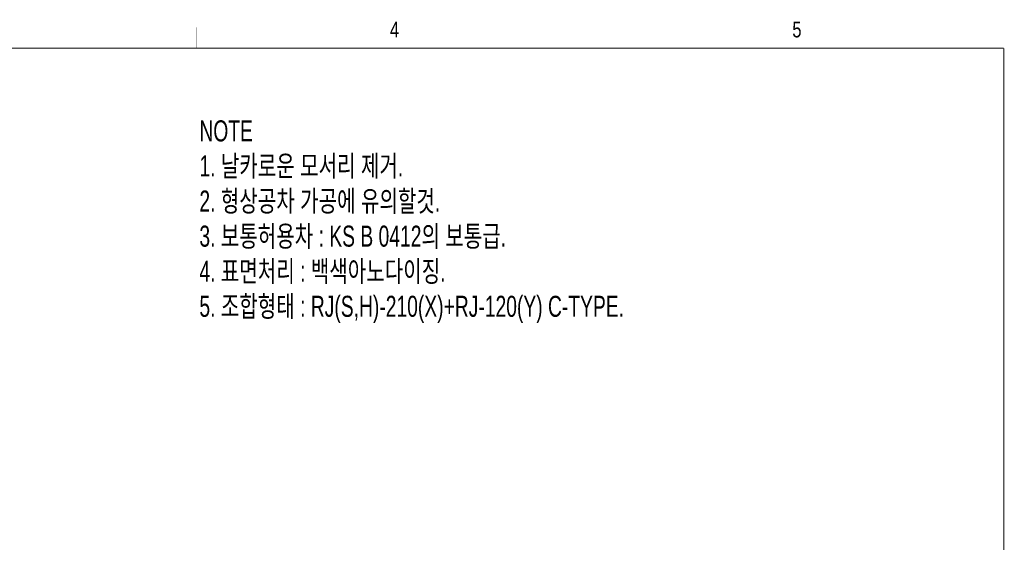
# Model space of a CAD drawing. Extents: x 14136 to 15481, y 176 to 1121.
# Tile 5 of 5: x 14826 to 15481, y 774 to 1121. Entities that reach past the tile are written whole.
import ezdxf
from ezdxf.enums import TextEntityAlignment as Align

# ---------------------------------------------------------------- set-up
doc = ezdxf.new("R2010")
doc.units = 0
doc.header["$LTSCALE"] = 7
doc.header["$MEASUREMENT"] = 0
doc.layers.get('0').update_dxf_attribs({"linetype": 'CONTINUOUS'})
doc.layers.add('3', color=4, linetype='CONTINUOUS')
doc.layers.add('DIMENSION', color=4, linetype='CONTINUOUS')
doc.styles.get("Standard").update_dxf_attribs({"font": 'Gulim.ttf', "width": 0.7})

# ---------------------------------------------------------------- blocks, each defined once
blk = doc.blocks.new('A$C4B8F6605')
at = {"const_width": 0.2}
for points in [[(4.51, 265.26), (384.51, 265.26)], [(384.51, 265.26), (384.51, 6.26)]]:
    blk.add_lwpolyline(points, dxfattribs=at)
at = {"layer": '3', "const_width": 0.05}
for points in [[(231.01, 269.26), (231.01, 265.26)], [(307.51, 269.26), (307.51, 265.26)]]:
    blk.add_lwpolyline(points, dxfattribs=at)
at = {"layer": '3', "width": 0.8}
for s, p in [('4', (268.69, 268.81)), ('5', (345.19, 268.81))]:
    blk.add_text(s, height=3, dxfattribs=at).set_placement(p, align=Align.MIDDLE)

msp = doc.modelspace()

# ---------------------------------------------------------------- block references
at = {"xscale": 3.5, "yscale": 3.5, "zscale": 3.5}
msp.add_blockref('A$C4B8F6605', (14134.92, 173.87), dxfattribs=at)

# ---------------------------------------------------------------- texts
at = {"layer": 'DIMENSION', "insert": (14945.55, 1054.35), "char_height": 16, "width": 431.4671, "attachment_point": 1}
msp.add_mtext('{\\H0.875x;\\C9;NOTE\\P1. 날카로운 모서리 제거.\\P2. 형상공차 가공에 유의할것.\\P3. 보통허용차 : KS B 0412의 보통급.\\P4. 표면처리 : 백색아노다이징.\\P\\C6;5. 조합형태 : RJ(S,H)-210(X)+RJ-120(Y) C-TYPE.}', dxfattribs=at)

doc.saveas('drawing.dxf')
